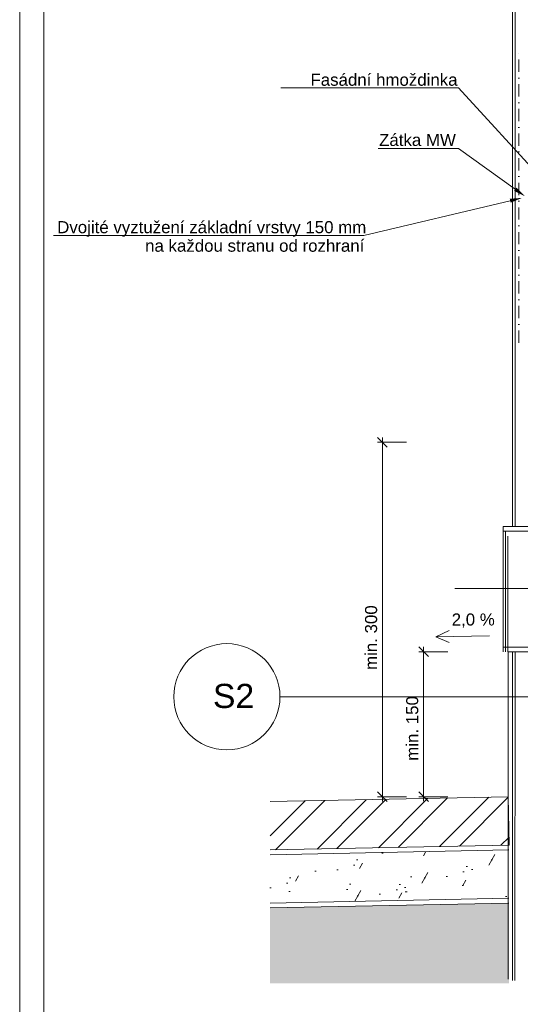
# Model space of a CAD drawing. Header units: millimetres. Extents: x -164296 to 75635, y 29674 to 91116.
# Tile 10 of 20: x -159090 to -158572, y 34098 to 35117. Entities that reach past the tile are written whole.
import ezdxf

# ---------------------------------------------------------------- set-up
doc = ezdxf.new("R2010")
doc.units = ezdxf.units.MM
doc.header["$MEASUREMENT"] = 0
doc.linetypes.add('VÝZTUŽNÁ_SÍŤ', pattern=[25.4, 12.7, -6.35, 0, -6.35])
doc.linetypes.add('čerchovaná 14', pattern=[158, 100, -26, 6, -26])
doc.styles.add('GENEROVANÝ_STYL_1', font='txt')
doc.linetypes.add('FENCELINE1', pattern='A,0,[5,Detail č.9 PROVĚTRÁVANÁ PODLAHA1.Shx,S=0.31246,R=0,X=0,Y=0],-39.37,0', length=39.37)
doc.linetypes.add('LEPENÍ', pattern='A,0,[2,Detail č.9 PROVĚTRÁVANÁ PODLAHA1.Shx,S=0.060476,R=0,X=0,Y=0],-7.62,0', length=7.62)

msp = doc.modelspace()

# ---------------------------------------------------------------- hatches: boundary and pattern name
at = {"linetype": 'Continuous', "lineweight": 13}
for points in [[(-158575.9, 34943), (-158578.3, 34939.6), (-158566.9, 34934)], [(-158582.7, 34931.4), (-158581.7, 34927.4), (-158570, 34932.3)]]:
    msp.add_hatch(color=154, dxfattribs=at).paths.add_polyline_path(points)
at = {"linetype": 'Continuous', "lineweight": 20, "true_color": 0xff6600}
h = msp.add_hatch(dxfattribs=at)
h.set_pattern_fill('ZDIVO0_0001', color=30, style=0, pattern_type=2)
h.set_pattern_definition([(45, (-348053.847, 10817.493), (-31.112698, 31.112698), []), (45, (-348033.847, 10817.493), (-31.112698, 31.112698), [])])
h.paths.add_polyline_path([(-158831, 34307.3), (-158831, 34257.3), (-158583.3, 34262.3), (-158584.3, 34312.3)])
h = msp.add_hatch(dxfattribs=at)
h.set_pattern_fill('GROUT_0001', color=30, style=0, pattern_type=2)
h.set_pattern_definition([(60, (-348053.043, 10830.885), (-40.81909, 30.899261), [6.35, -44.45]), (60, (-348066.366, 10845.91), (-43.99409, 25.4), [0, -50.8]), (60, (-348059.393, 10819.886), (-34.46909, 41.897784), [0, -50.8]), (60, (-348092.39, 10838.936), (-18.59409, 69.39409), [12.7, -88.9]), (60, (-348045.84, 10856.057), (-43.99409, 25.4), [0, -50.8]), (60, (-348046.693, 10841.883), (-37.64409, 36.398523), [0, -50.8]), (60, (-348049.017, 10850.56), (-43.99409, 25.4), [0, -50.8]), (60, (-348089.214, 10844.436), (-43.99409, 25.4), [0, -50.8])])
h.paths.add_polyline_path([(-158831, 34202.3), (-158583.6, 34207.3), (-158583.6, 34257.3), (-158831, 34252.3)])
msp.add_hatch(color=30, dxfattribs=at).paths.add_polyline_path([(-158583.6, 34202.3), (-158831, 34197.3), (-158831, 34119.3), (-158583.6, 34119.3)])

# ---------------------------------------------------------------- linework, layer by layer
at = {"color": 48, "linetype": 'Continuous', "lineweight": 20, "true_color": 0x5a400a}
for p, q in [((-158580, 34932.3), (-158580, 35353.8)), ((-158580, 34932.3), (-158580, 34592.3)), ((-158589.6, 34592.3), (-158589.6, 34462.3)), ((-158589.6, 34592.3), (-158002.3, 34592.3)), ((-158589.6, 34587.3), (-158002.3, 34587.3)), ((-158584.6, 34582.3), (-158584.6, 34462.3)), ((-157940, 34467.3), (-158589.6, 34467.3)), ((-158584.6, 34462.3), (-158400, 34462.3)), ((-158584.3, 34462.3), (-158584.3, 34123.7)), ((-158580, 34462.3), (-158580, 34122.2)), ((-158831, 34252.3), (-158583.6, 34257.3)), ((-158831, 34202.3), (-158583.6, 34207.3)), ((-158831, 34197.3), (-158583.6, 34202.3))]:
    msp.add_line(p, q, dxfattribs=at)
at = {"color": 8, "linetype": 'FENCELINE1', "lineweight": 20}
for p, q in [((-158577, 34932.3), (-158577, 35353.8)), ((-158577, 34932.3), (-158577.2, 34592.3)), ((-158577.3, 34462.3), (-158577.5, 34122.2))]:
    msp.add_line(p, q, dxfattribs=at)
at = {"color": 154, "linetype": 'Continuous', "lineweight": 13}
for p, q in [((-158638, 35046.2), (-158819.8, 35046.2)), ((-158636, 35046.2), (-158638, 35046.2)), ((-158540.7, 34942.1), (-158636, 35046.2)), ((-158638, 34983.6), (-158718.9, 34983.6)), ((-158636, 34983.6), (-158638, 34983.6)), ((-158577.1, 34941.3), (-158636, 34983.6)), ((-158582.2, 34929.4), (-158734, 34893.5)), ((-158736, 34893.5), (-159055.5, 34893.5)), ((-158734, 34893.5), (-158736, 34893.5)), ((-158709.6, 34674.4), (-158719.6, 34684.4)), ((-158689.6, 34679.4), (-158719.6, 34679.4)), ((-158714.6, 34684.2), (-158714.6, 34307.3)), ((-158659.4, 34478), (-158645.6, 34484.4)), ((-158659.4, 34478), (-158603.6, 34479.1)), ((-158659.4, 34478), (-158645.4, 34472.2)), ((-158667, 34457.4), (-158677, 34467.4)), ((-158647, 34462.4), (-158677, 34462.4)), ((-158672, 34467.4), (-158672, 34307.7)), ((-158820.8, 34415.9), (-158390, 34415.9)), ((-158719.6, 34317.3), (-158709.6, 34307.3)), ((-158689.6, 34312.3), (-158719.6, 34312.3)), ((-158677, 34317.3), (-158667, 34307.3)), ((-158647, 34312.3), (-158677, 34312.3)), ((-158689, 34214.1), (-158691, 34214.1))]:
    msp.add_line(p, q, dxfattribs=at)
at = {"color": 154, "linetype": 'LEPENÍ', "lineweight": 13}
msp.add_line((-158587.1, 34587.3), (-158587.1, 34462.3), dxfattribs=at)
at = {"color": 48, "linetype": 'čerchovaná 14', "lineweight": 20, "true_color": 0x5a400a}
msp.add_line((-158639.6, 34528.1), (-158048.4, 34526.7), dxfattribs=at)
at = {"color": 30, "linetype": 'Continuous', "lineweight": 20, "true_color": 0xff6600}
msp.add_lwpolyline([(-159090.4, 35642.4), (-157605.4, 35642.4), (-157605.4, 33542.4), (-159090.4, 33542.4)], close=True, dxfattribs=at)
at = {"color": 154, "linetype": 'Continuous', "lineweight": 13}
msp.add_lwpolyline([(-159065.4, 35617.4), (-157630.4, 35617.4), (-157630.4, 33567.4), (-159065.4, 33567.4)], close=True, dxfattribs=at)
at = {"color": 7, "linetype": 'VÝZTUŽNÁ_SÍŤ', "lineweight": 13}
msp.add_lwpolyline([(-158573.4, 34782.3), (-158573.4, 35082.3)], dxfattribs=at)
at = {"color": 48, "linetype": 'Continuous', "lineweight": 20, "true_color": 0x5a400a}
msp.add_lwpolyline([(-158831, 34257.3), (-158583.3, 34262.3), (-158584.3, 34312.3), (-158831, 34307.3)], dxfattribs=at)
at = {"color": 154, "linetype": 'Continuous', "lineweight": 13}
msp.add_circle((-158875.8, 34415.9), 55, dxfattribs=at)

# ---------------------------------------------------------------- texts
at = {"color": 154, "linetype": 'Continuous', "lineweight": 13, "attachment_point": 7, "style": 'GENEROVANÝ_STYL_1'}
for s, insert, char_height in [('\\A1;{\\pql;\\fArial|b0|i0|c238|p38;Fasádní hmoždinka}', (-158789.2, 35048.2), 12.5), ('\\A1;{\\pql;\\fArial|b0|i0|c238|p38;Zátka MW}', (-158718.1, 34985.9), 12.5), ('\\A1;{\\pql;\\fArial|b0|i0|c238|p38;Dvojité vyztužení základní vrstvy 150 mm}', (-159051.6, 34892), 12.5), ('\\A1;{\\pql;\\fArial|b0|i0|c238|p38;na každou stranu od rozhraní}', (-158960.5, 34876.4), 12.5), ('\\A1;{\\pql;\\fArial|b0|i0|c238|p38;2,0 %}', (-158642.9, 34487.3), 12.5), ('\\A1;{\\pql;\\fArial|b0|i0|c238|p38;S2}', (-158890.2, 34403.9), 25)]:
    msp.add_mtext(s, dxfattribs=dict(at, insert=insert, char_height=char_height))
at = {"color": 154, "linetype": 'Continuous', "lineweight": 13, "char_height": 12.5, "attachment_point": 7, "rotation": 90, "style": 'GENEROVANÝ_STYL_1'}
for s, insert in [('\\A1;{\\pql;\\fArial|b0|i0|c238|p38;min. 300}', (-158720, 34443.6)), ('\\A1;{\\pql;\\fArial|b0|i0|c238|p38;min. 150}', (-158677.4, 34349.6))]:
    msp.add_mtext(s, dxfattribs=dict(at, insert=insert))

doc.saveas('drawing.dxf')
